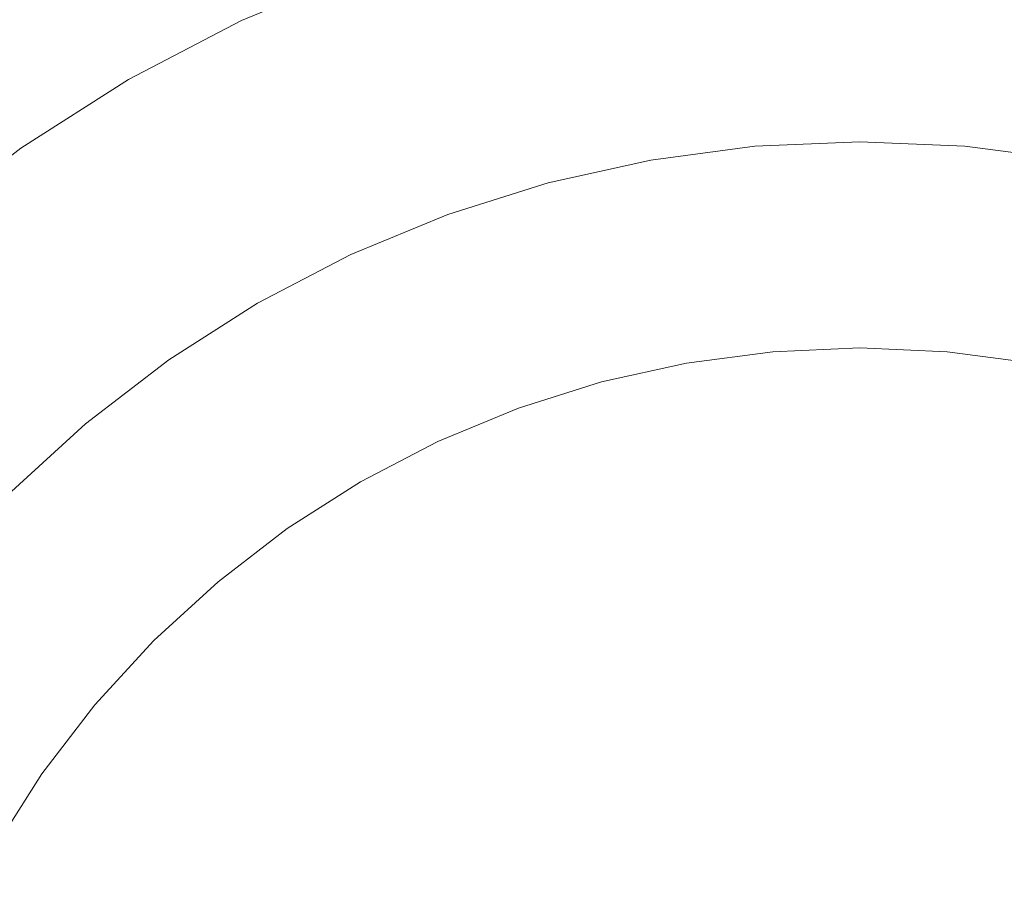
# Model space of a CAD drawing. Header units: millimetres. Extents: x -148 to 148, y -92 to 92.
# Tile 43 of 49: x 82 to 91, y 68 to 77. Entities that reach past the tile are written whole.
import ezdxf

# ---------------------------------------------------------------- set-up
doc = ezdxf.new("R2010")
doc.units = ezdxf.units.MM
doc.header["$LTSCALE"] = 25.4
doc.layers.add('Lighting-Moving Light', color=7, linetype='Continuous', lineweight=5, true_color=0x000000)

# ---------------------------------------------------------------- blocks, each defined once
blk = doc.blocks.new('Group-1')
at = {"layer": 'Lighting-Moving Light', "color": 7, "linetype": 'Continuous', "lineweight": 5, "transparency": 33554687}
for points in [[(-1905.5888, -1205.8457, -16.5), (-2119.6582, -1205.8457, -16.5), (-2119.6582, -1379.9151, -16.5), (-1905.5888, -1379.9151, -16.5)], [(-2116.1232, -1209.3804, -108.4657), (-1909.1238, -1209.3804, -108.4657), (-1909.1238, -1376.3804, -108.4657), (-2116.1232, -1376.3804, -108.4657)]]:
    blk.add_3dface(points, dxfattribs=at)
for points, invisible_edges in [([(-1922.6235, -1214.8804, -16.4653), (-1923.8437, -1214.9336, -16.4653), (-1923.6283, -1217.3957, -1.6365), (-1922.6235, -1217.3518, -1.6365)], 10), ([(-1923.8437, -1214.9336, -16.4653), (-1922.6235, -1214.8804, -16.4653), (-1921.4033, -1214.9336, -16.4653), (-1922.6235, -1228.8804, -16.4653)], 12), ([(-1921.4033, -1214.9336, -16.4653), (-1922.6235, -1214.8804, -16.4653), (-1922.6235, -1217.3518, -1.6365), (-1921.6187, -1217.3957, -1.6365)], 10), ([(-1926.247, -1215.3574, -16.4653), (-1925.0546, -1215.0931, -16.4653), (-1923.8437, -1214.9336, -16.4653), (-1922.6235, -1228.8804, -16.4653)], 12), ([(-1923.8437, -1214.9336, -16.4653), (-1925.0546, -1215.0931, -16.4653), (-1924.6254, -1217.527, -1.6365), (-1923.6283, -1217.3957, -1.6365)], 10), ([(-1921.4033, -1214.9336, -16.4653), (-1920.1924, -1215.0931, -16.4653), (-1919, -1215.3574, -16.4653), (-1922.6235, -1228.8804, -16.4653)], 12), ([(-1920.1924, -1215.0931, -16.4653), (-1921.4033, -1214.9336, -16.4653), (-1921.6187, -1217.3957, -1.6365), (-1920.6216, -1217.527, -1.6365)], 10), ([(-1925.0546, -1215.0931, -16.4653), (-1926.247, -1215.3574, -16.4653), (-1925.6073, -1217.7447, -1.6365), (-1924.6254, -1217.527, -1.6365)], 10), ([(-1928.5401, -1216.1921, -16.4653), (-1927.4118, -1215.7247, -16.4653), (-1926.247, -1215.3574, -16.4653), (-1922.6235, -1228.8804, -16.4653)], 12), ([(-1926.247, -1215.3574, -16.4653), (-1927.4118, -1215.7247, -16.4653), (-1926.5665, -1218.0471, -1.6365), (-1925.6073, -1217.7447, -1.6365)], 10), ([(-1919, -1215.3574, -16.4653), (-1917.8352, -1215.7247, -16.4653), (-1916.7068, -1216.1921, -16.4653), (-1922.6235, -1228.8804, -16.4653)], 12), ([(-1927.4118, -1215.7247, -16.4653), (-1928.5401, -1216.1921, -16.4653), (-1927.4957, -1218.432, -1.6365), (-1926.5665, -1218.0471, -1.6365)], 10), ([(-1930.6536, -1217.4122, -16.4653), (-1929.6235, -1216.756, -16.4653), (-1928.5401, -1216.1921, -16.4653), (-1922.6235, -1228.8804, -16.4653)], 12), ([(-1928.5401, -1216.1921, -16.4653), (-1929.6235, -1216.756, -16.4653), (-1928.3878, -1218.8964, -1.6365), (-1927.4957, -1218.432, -1.6365)], 10), ([(-1916.7068, -1216.1921, -16.4653), (-1915.6235, -1216.756, -16.4653), (-1914.5934, -1217.4122, -16.4653), (-1922.6235, -1228.8804, -16.4653)], 12), ([(-1929.6235, -1216.756, -16.4653), (-1930.6536, -1217.4122, -16.4653), (-1929.236, -1219.4367, -1.6365), (-1928.3878, -1218.8964, -1.6365)], 10), ([(-1932.523, -1218.9809, -16.4653), (-1931.6225, -1218.1557, -16.4653), (-1930.6536, -1217.4122, -16.4653), (-1922.6235, -1228.8804, -16.4653)], 12), ([(-1930.6536, -1217.4122, -16.4653), (-1931.6225, -1218.1557, -16.4653), (-1930.0339, -1220.049, -1.6365), (-1929.236, -1219.4367, -1.6365)], 10), ([(-1924.6195, -1217.5604, -1.4747), (-1923.6253, -1217.4295, -1.4747), (-1923.6283, -1217.3957, -1.6365), (-1924.6254, -1217.527, -1.6365)], 11), ([(-1924.6113, -1217.6068, -1.3163), (-1923.6212, -1217.4764, -1.3163), (-1923.6253, -1217.4295, -1.4747), (-1924.6195, -1217.5604, -1.4747)], 15), ([(-1923.6253, -1217.4295, -1.4747), (-1922.6235, -1217.3857, -1.4747), (-1922.6235, -1217.3518, -1.6365), (-1923.6283, -1217.3957, -1.6365)], 11), ([(-1923.6212, -1217.4764, -1.3163), (-1922.6235, -1217.4329, -1.3163), (-1922.6235, -1217.3857, -1.4747), (-1923.6253, -1217.4295, -1.4747)], 15), ([(-1923.616, -1217.5363, -1.1622), (-1922.6235, -1217.4929, -1.1622), (-1922.6235, -1217.4329, -1.3163), (-1923.6212, -1217.4764, -1.3163)], 15), ([(-1922.6235, -1217.3857, -1.4747), (-1921.6217, -1217.4295, -1.4747), (-1921.6187, -1217.3957, -1.6365), (-1922.6235, -1217.3518, -1.6365)], 11), ([(-1922.6235, -1217.4329, -1.3163), (-1921.6258, -1217.4764, -1.3163), (-1921.6217, -1217.4295, -1.4747), (-1922.6235, -1217.3857, -1.4747)], 15), ([(-1914.5934, -1217.4122, -16.4653), (-1913.6245, -1218.1557, -16.4653), (-1912.724, -1218.9809, -16.4653), (-1922.6235, -1228.8804, -16.4653)], 12), ([(-1922.6235, -1217.4929, -1.1622), (-1921.631, -1217.5363, -1.1622), (-1921.6258, -1217.4764, -1.3163), (-1922.6235, -1217.4329, -1.3163)], 15), ([(-1921.6258, -1217.4764, -1.3163), (-1920.6357, -1217.6068, -1.3163), (-1920.6275, -1217.5604, -1.4747), (-1921.6217, -1217.4295, -1.4747)], 15), ([(-1921.6217, -1217.4295, -1.4747), (-1920.6275, -1217.5604, -1.4747), (-1920.6216, -1217.527, -1.6365), (-1921.6187, -1217.3957, -1.6365)], 11), ([(-1925.5985, -1217.7774, -1.4747), (-1924.6195, -1217.5604, -1.4747), (-1924.6254, -1217.527, -1.6365), (-1925.6073, -1217.7447, -1.6365)], 11), ([(-1924.6009, -1217.6659, -1.1622), (-1923.616, -1217.5363, -1.1622), (-1923.6212, -1217.4764, -1.3163), (-1924.6113, -1217.6068, -1.3163)], 15), ([(-1923.6096, -1217.6086, -1.0137), (-1922.6235, -1217.5655, -1.0137), (-1922.6235, -1217.4929, -1.1622), (-1923.616, -1217.5363, -1.1622)], 15), ([(-1922.6235, -1217.5655, -1.0137), (-1921.6373, -1217.6086, -1.0137), (-1921.631, -1217.5363, -1.1622), (-1922.6235, -1217.4929, -1.1622)], 15), ([(-1921.631, -1217.5363, -1.1622), (-1920.6461, -1217.6659, -1.1622), (-1920.6357, -1217.6068, -1.3163), (-1921.6258, -1217.4764, -1.3163)], 15), ([(-1925.5863, -1217.8229, -1.3163), (-1924.6113, -1217.6068, -1.3163), (-1924.6195, -1217.5604, -1.4747), (-1925.5985, -1217.7774, -1.4747)], 15), ([(-1925.5708, -1217.881, -1.1622), (-1924.6009, -1217.6659, -1.1622), (-1924.6113, -1217.6068, -1.3163), (-1925.5863, -1217.8229, -1.3163)], 15), ([(-1924.5883, -1217.7374, -1.0137), (-1923.6096, -1217.6086, -1.0137), (-1923.616, -1217.5363, -1.1622), (-1924.6009, -1217.6659, -1.1622)], 15), ([(-1924.5736, -1217.8207, -0.8717), (-1923.6023, -1217.6929, -0.8717), (-1923.6096, -1217.6086, -1.0137), (-1924.5883, -1217.7374, -1.0137)], 15), ([(-1923.6023, -1217.6929, -0.8717), (-1922.6235, -1217.6501, -0.8717), (-1922.6235, -1217.5655, -1.0137), (-1923.6096, -1217.6086, -1.0137)], 15), ([(-1922.6235, -1217.6501, -0.8717), (-1921.6447, -1217.6929, -0.8717), (-1921.6373, -1217.6086, -1.0137), (-1922.6235, -1217.5655, -1.0137)], 15), ([(-1921.6447, -1217.6929, -0.8717), (-1920.6734, -1217.8207, -0.8717), (-1920.6587, -1217.7374, -1.0137), (-1921.6373, -1217.6086, -1.0137)], 15), ([(-1921.6373, -1217.6086, -1.0137), (-1920.6587, -1217.7374, -1.0137), (-1920.6461, -1217.6659, -1.1622), (-1921.631, -1217.5363, -1.1622)], 15), ([(-1925.552, -1217.9511, -1.0137), (-1924.5883, -1217.7374, -1.0137), (-1924.6009, -1217.6659, -1.1622), (-1925.5708, -1217.881, -1.1622)], 15), ([(-1924.5569, -1217.9153, -0.7371), (-1923.5939, -1217.7885, -0.7371), (-1923.6023, -1217.6929, -0.8717), (-1924.5736, -1217.8207, -0.8717)], 15), ([(-1923.5939, -1217.7885, -0.7371), (-1922.6235, -1217.7462, -0.7371), (-1922.6235, -1217.6501, -0.8717), (-1923.6023, -1217.6929, -0.8717)], 15), ([(-1922.6235, -1217.7462, -0.7371), (-1921.6531, -1217.7885, -0.7371), (-1921.6447, -1217.6929, -0.8717), (-1922.6235, -1217.6501, -0.8717)], 15), ([(-1921.6531, -1217.7885, -0.7371), (-1920.6901, -1217.9153, -0.7371), (-1920.6734, -1217.8207, -0.8717), (-1921.6447, -1217.6929, -0.8717)], 15), ([(-1926.5549, -1218.0789, -1.4747), (-1925.5985, -1217.7774, -1.4747), (-1925.6073, -1217.7447, -1.6365), (-1926.5665, -1218.0471, -1.6365)], 11), ([(-1926.5388, -1218.1232, -1.3163), (-1925.5863, -1217.8229, -1.3163), (-1925.5985, -1217.7774, -1.4747), (-1926.5549, -1218.0789, -1.4747)], 15), ([(-1925.5301, -1218.0328, -0.8717), (-1924.5736, -1217.8207, -0.8717), (-1924.5883, -1217.7374, -1.0137), (-1925.552, -1217.9511, -1.0137)], 15), ([(-1924.5384, -1218.0205, -0.6109), (-1923.5846, -1217.895, -0.6109), (-1923.5939, -1217.7885, -0.7371), (-1924.5569, -1217.9153, -0.7371)], 15), ([(-1923.5846, -1217.895, -0.6109), (-1922.6235, -1217.853, -0.6109), (-1922.6235, -1217.7462, -0.7371), (-1923.5939, -1217.7885, -0.7371)], 15), ([(-1922.6235, -1217.853, -0.6109), (-1921.6624, -1217.895, -0.6109), (-1921.6531, -1217.7885, -0.7371), (-1922.6235, -1217.7462, -0.7371)], 15), ([(-1921.6624, -1217.895, -0.6109), (-1920.7086, -1218.0205, -0.6109), (-1920.6901, -1217.9153, -0.7371), (-1921.6531, -1217.7885, -0.7371)], 15), ([(-1926.5182, -1218.1797, -1.1622), (-1925.5708, -1217.881, -1.1622), (-1925.5863, -1217.8229, -1.3163), (-1926.5388, -1218.1232, -1.3163)], 15), ([(-1926.4934, -1218.2479, -1.0137), (-1925.552, -1217.9511, -1.0137), (-1925.5708, -1217.881, -1.1622), (-1926.5182, -1218.1797, -1.1622)], 15), ([(-1925.5052, -1218.1256, -0.7371), (-1924.5569, -1217.9153, -0.7371), (-1924.5736, -1217.8207, -0.8717), (-1925.5301, -1218.0328, -0.8717)], 15), ([(-1924.5181, -1218.1357, -0.494), (-1923.5744, -1218.0114, -0.494), (-1923.5846, -1217.895, -0.6109), (-1924.5384, -1218.0205, -0.6109)], 15), ([(-1923.5744, -1218.0114, -0.494), (-1922.6235, -1217.9699, -0.494), (-1922.6235, -1217.853, -0.6109), (-1923.5846, -1217.895, -0.6109)], 15), ([(-1922.6235, -1217.9699, -0.494), (-1921.6726, -1218.0114, -0.494), (-1921.6624, -1217.895, -0.6109), (-1922.6235, -1217.853, -0.6109)], 15), ([(-1921.6726, -1218.0114, -0.494), (-1920.7289, -1218.1357, -0.494), (-1920.7086, -1218.0205, -0.6109), (-1921.6624, -1217.895, -0.6109)], 15), ([(-1926.4645, -1218.3274, -0.8717), (-1925.5301, -1218.0328, -0.8717), (-1925.552, -1217.9511, -1.0137), (-1926.4934, -1218.2479, -1.0137)], 15), ([(-1925.4776, -1218.2288, -0.6109), (-1924.5384, -1218.0205, -0.6109), (-1924.5569, -1217.9153, -0.7371), (-1925.5052, -1218.1256, -0.7371)], 15), ([(-1923.5634, -1218.1371, -0.3872), (-1922.6235, -1218.096, -0.3872), (-1922.6235, -1217.9699, -0.494), (-1923.5744, -1218.0114, -0.494)], 15), ([(-1922.6235, -1218.096, -0.3872), (-1921.6836, -1218.1371, -0.3872), (-1921.6726, -1218.0114, -0.494), (-1922.6235, -1217.9699, -0.494)], 15), ([(-1927.4813, -1218.4627, -1.4747), (-1926.5549, -1218.0789, -1.4747), (-1926.5665, -1218.0471, -1.6365), (-1927.4957, -1218.432, -1.6365)], 11), ([(-1927.4614, -1218.5054, -1.3163), (-1926.5388, -1218.1232, -1.3163), (-1926.5549, -1218.0789, -1.4747), (-1927.4813, -1218.4627, -1.4747)], 15), ([(-1926.4316, -1218.4176, -0.7371), (-1925.5052, -1218.1256, -0.7371), (-1925.5301, -1218.0328, -0.8717), (-1926.4645, -1218.3274, -0.8717)], 15), ([(-1925.4473, -1218.3417, -0.494), (-1924.5181, -1218.1357, -0.494), (-1924.5384, -1218.0205, -0.6109), (-1925.4776, -1218.2288, -0.6109)], 15), ([(-1924.4962, -1218.2599, -0.3872), (-1923.5634, -1218.1371, -0.3872), (-1923.5744, -1218.0114, -0.494), (-1924.5181, -1218.1357, -0.494)], 15), ([(-1923.5517, -1218.2711, -0.2911), (-1922.6235, -1218.2306, -0.2911), (-1922.6235, -1218.096, -0.3872), (-1923.5634, -1218.1371, -0.3872)], 15), ([(-1922.6235, -1218.2306, -0.2911), (-1921.6953, -1218.2711, -0.2911), (-1921.6836, -1218.1371, -0.3872), (-1922.6235, -1218.096, -0.3872)], 15), ([(-1921.6836, -1218.1371, -0.3872), (-1920.7508, -1218.2599, -0.3872), (-1920.7289, -1218.1357, -0.494), (-1921.6726, -1218.0114, -0.494)], 15), ([(-1931.6225, -1218.1557, -16.4653), (-1932.523, -1218.9809, -16.4653), (-1930.7754, -1220.7285, -1.6365), (-1930.0339, -1220.049, -1.6365)], 10), ([(-1927.436, -1218.5598, -1.1622), (-1926.5182, -1218.1797, -1.1622), (-1926.5388, -1218.1232, -1.3163), (-1927.4614, -1218.5054, -1.3163)], 15), ([(-1927.4053, -1218.6256, -1.0137), (-1926.4934, -1218.2479, -1.0137), (-1926.5182, -1218.1797, -1.1622), (-1927.436, -1218.5598, -1.1622)], 15), ([(-1926.3951, -1218.518, -0.6109), (-1925.4776, -1218.2288, -0.6109), (-1925.5052, -1218.1256, -0.7371), (-1926.4316, -1218.4176, -0.7371)], 15), ([(-1925.4147, -1218.4635, -0.3872), (-1924.4962, -1218.2599, -0.3872), (-1924.5181, -1218.1357, -0.494), (-1925.4473, -1218.3417, -0.494)], 15), ([(-1924.4728, -1218.3924, -0.2911), (-1923.5517, -1218.2711, -0.2911), (-1923.5634, -1218.1371, -0.3872), (-1924.4962, -1218.2599, -0.3872)], 15), ([(-1921.6953, -1218.2711, -0.2911), (-1920.7742, -1218.3924, -0.2911), (-1920.7508, -1218.2599, -0.3872), (-1921.6836, -1218.1371, -0.3872)], 15), ([(-1927.3696, -1218.7023, -0.8717), (-1926.4645, -1218.3274, -0.8717), (-1926.4934, -1218.2479, -1.0137), (-1927.4053, -1218.6256, -1.0137)], 15), ([(-1926.3551, -1218.6279, -0.494), (-1925.4473, -1218.3417, -0.494), (-1925.4776, -1218.2288, -0.6109), (-1926.3951, -1218.518, -0.6109)], 15), ([(-1925.3799, -1218.5935, -0.2911), (-1924.4728, -1218.3924, -0.2911), (-1924.4962, -1218.2599, -0.3872), (-1925.4147, -1218.4635, -0.3872)], 15), ([(-1924.4481, -1218.5322, -0.2064), (-1923.5393, -1218.4126, -0.2064), (-1923.5517, -1218.2711, -0.2911), (-1924.4728, -1218.3924, -0.2911)], 15), ([(-1923.5393, -1218.4126, -0.2064), (-1922.6235, -1218.3726, -0.2064), (-1922.6235, -1218.2306, -0.2911), (-1923.5517, -1218.2711, -0.2911)], 15), ([(-1922.6235, -1218.3726, -0.2064), (-1921.7077, -1218.4126, -0.2064), (-1921.6953, -1218.2711, -0.2911), (-1922.6235, -1218.2306, -0.2911)], 15), ([(-1921.7077, -1218.4126, -0.2064), (-1920.7988, -1218.5322, -0.2064), (-1920.7742, -1218.3924, -0.2911), (-1921.6953, -1218.2711, -0.2911)], 15), ([(-1927.329, -1218.7894, -0.7371), (-1926.4316, -1218.4176, -0.7371), (-1926.4645, -1218.3274, -0.8717), (-1927.3696, -1218.7023, -0.8717)], 15), ([(-1926.3119, -1218.7464, -0.3872), (-1925.4147, -1218.4635, -0.3872), (-1925.4473, -1218.3417, -0.494), (-1926.3551, -1218.6279, -0.494)], 15), ([(-1923.5264, -1218.5605, -0.1338), (-1922.6235, -1218.5211, -0.1338), (-1922.6235, -1218.3726, -0.2064), (-1923.5393, -1218.4126, -0.2064)], 15), ([(-1922.6235, -1218.5211, -0.1338), (-1921.7206, -1218.5605, -0.1338), (-1921.7077, -1218.4126, -0.2064), (-1922.6235, -1218.3726, -0.2064)], 15), ([(-1928.3708, -1218.9257, -1.4747), (-1927.4813, -1218.4627, -1.4747), (-1927.4957, -1218.432, -1.6365), (-1928.3878, -1218.8964, -1.6365)], 11), ([(-1928.3472, -1218.9665, -1.3163), (-1927.4614, -1218.5054, -1.3163), (-1927.4813, -1218.4627, -1.4747), (-1928.3708, -1218.9257, -1.4747)], 15), ([(-1927.2838, -1218.8862, -0.6109), (-1926.3951, -1218.518, -0.6109), (-1926.4316, -1218.4176, -0.7371), (-1927.329, -1218.7894, -0.7371)], 15), ([(-1926.2659, -1218.8728, -0.2911), (-1925.3799, -1218.5935, -0.2911), (-1925.4147, -1218.4635, -0.3872), (-1926.3119, -1218.7464, -0.3872)], 15), ([(-1925.3431, -1218.7306, -0.2064), (-1924.4481, -1218.5322, -0.2064), (-1924.4728, -1218.3924, -0.2911), (-1925.3799, -1218.5935, -0.2911)], 15), ([(-1924.4224, -1218.6785, -0.1338), (-1923.5264, -1218.5605, -0.1338), (-1923.5393, -1218.4126, -0.2064), (-1924.4481, -1218.5322, -0.2064)], 15), ([(-1921.7206, -1218.5605, -0.1338), (-1920.8246, -1218.6785, -0.1338), (-1920.7988, -1218.5322, -0.2064), (-1921.7077, -1218.4126, -0.2064)], 15), ([(-1928.3172, -1219.0186, -1.1622), (-1927.436, -1218.5598, -1.1622), (-1927.4614, -1218.5054, -1.3163), (-1928.3472, -1218.9665, -1.3163)], 15), ([(-1928.2809, -1219.0814, -1.0137), (-1927.4053, -1218.6256, -1.0137), (-1927.436, -1218.5598, -1.1622), (-1928.3172, -1219.0186, -1.1622)], 15), ([(-1927.2344, -1218.9921, -0.494), (-1926.3551, -1218.6279, -0.494), (-1926.3951, -1218.518, -0.6109), (-1927.2838, -1218.8862, -0.6109)], 15), ([(-1925.3047, -1218.8741, -0.1338), (-1924.4224, -1218.6785, -0.1338), (-1924.4481, -1218.5322, -0.2064), (-1925.3431, -1218.7306, -0.2064)], 15), ([(-1924.3956, -1218.8302, -0.0737), (-1923.5129, -1218.714, -0.0737), (-1923.5264, -1218.5605, -0.1338), (-1924.4224, -1218.6785, -0.1338)], 15), ([(-1923.5129, -1218.714, -0.0737), (-1922.6235, -1218.6751, -0.0737), (-1922.6235, -1218.5211, -0.1338), (-1923.5264, -1218.5605, -0.1338)], 15), ([(-1922.6235, -1218.6751, -0.0737), (-1921.734, -1218.714, -0.0737), (-1921.7206, -1218.5605, -0.1338), (-1922.6235, -1218.5211, -0.1338)], 15), ([(-1921.734, -1218.714, -0.0737), (-1920.8514, -1218.8302, -0.0737), (-1920.8246, -1218.6785, -0.1338), (-1921.7206, -1218.5605, -0.1338)], 15), ([(-1928.2386, -1219.1547, -0.8717), (-1927.3696, -1218.7023, -0.8717), (-1927.4053, -1218.6256, -1.0137), (-1928.2809, -1219.0814, -1.0137)], 15), ([(-1927.1811, -1219.1064, -0.3872), (-1926.3119, -1218.7464, -0.3872), (-1926.3551, -1218.6279, -0.494), (-1927.2344, -1218.9921, -0.494)], 15), ([(-1926.2174, -1219.0063, -0.2064), (-1925.3431, -1218.7306, -0.2064), (-1925.3799, -1218.5935, -0.2911), (-1926.2659, -1218.8728, -0.2911)], 15), ([(-1928.1906, -1219.2379, -0.7371), (-1927.329, -1218.7894, -0.7371), (-1927.3696, -1218.7023, -0.8717), (-1928.2386, -1219.1547, -0.8717)], 15), ([(-1927.1243, -1219.2284, -0.2911), (-1926.2659, -1218.8728, -0.2911), (-1926.3119, -1218.7464, -0.3872), (-1927.1811, -1219.1064, -0.3872)], 15), ([(-1926.1666, -1219.1459, -0.1338), (-1925.3047, -1218.8741, -0.1338), (-1925.3431, -1218.7306, -0.2064), (-1926.2174, -1219.0063, -0.2064)], 15), ([(-1925.2648, -1219.0229, -0.0737), (-1924.3956, -1218.8302, -0.0737), (-1924.4224, -1218.6785, -0.1338), (-1925.3047, -1218.8741, -0.1338)], 15), ([(-1924.3681, -1218.9862, -0.0265), (-1923.4991, -1218.8718, -0.0265), (-1923.5129, -1218.714, -0.0737), (-1924.3956, -1218.8302, -0.0737)], 15), ([(-1923.4991, -1218.8718, -0.0265), (-1922.6235, -1218.8336, -0.0265), (-1922.6235, -1218.6751, -0.0737), (-1923.5129, -1218.714, -0.0737)], 15), ([(-1922.6235, -1218.8336, -0.0265), (-1921.7479, -1218.8718, -0.0265), (-1921.734, -1218.714, -0.0737), (-1922.6235, -1218.6751, -0.0737)], 15), ([(-1921.7479, -1218.8718, -0.0265), (-1920.8789, -1218.9862, -0.0265), (-1920.8514, -1218.8302, -0.0737), (-1921.734, -1218.714, -0.0737)], 15), ([(-1928.1372, -1219.3304, -0.6109), (-1927.2838, -1218.8862, -0.6109), (-1927.329, -1218.7894, -0.7371), (-1928.1906, -1219.2379, -0.7371)], 15), ([(-1925.2238, -1219.1759, -0.0265), (-1924.3681, -1218.9862, -0.0265), (-1924.3956, -1218.8302, -0.0737), (-1925.2648, -1219.0229, -0.0737)], 15), ([(-1923.485, -1219.033, 0.0074), (-1922.6235, -1218.9954, 0.0074), (-1922.6235, -1218.8336, -0.0265), (-1923.4991, -1218.8718, -0.0265)], 15), ([(-1922.6235, -1218.9954, 0.0074), (-1921.762, -1219.033, 0.0074), (-1921.7479, -1218.8718, -0.0265), (-1922.6235, -1218.8336, -0.0265)], 15), ([(-1929.2165, -1219.4645, -1.4747), (-1928.3708, -1218.9257, -1.4747), (-1928.3878, -1218.8964, -1.6365), (-1929.236, -1219.4367, -1.6365)], 11), ([(-1929.1895, -1219.5031, -1.3163), (-1928.3472, -1218.9665, -1.3163), (-1928.3708, -1218.9257, -1.4747), (-1929.2165, -1219.4645, -1.4747)], 15), ([(-1928.0787, -1219.4316, -0.494), (-1927.2344, -1218.9921, -0.494), (-1927.2838, -1218.8862, -0.6109), (-1928.1372, -1219.3304, -0.6109)], 15), ([(-1927.0643, -1219.3571, -0.2064), (-1926.2174, -1219.0063, -0.2064), (-1926.2659, -1218.8728, -0.2911), (-1927.1243, -1219.2284, -0.2911)], 15), ([(-1926.1139, -1219.2906, -0.0737), (-1925.2648, -1219.0229, -0.0737), (-1925.3047, -1218.8741, -0.1338), (-1926.1666, -1219.1459, -0.1338)], 15), ([(-1924.34, -1219.1456, 0.0074), (-1923.485, -1219.033, 0.0074), (-1923.4991, -1218.8718, -0.0265), (-1924.3681, -1218.9862, -0.0265)], 15), ([(-1921.762, -1219.033, 0.0074), (-1920.907, -1219.1456, 0.0074), (-1920.8789, -1218.9862, -0.0265), (-1921.7479, -1218.8718, -0.0265)], 15), ([(-1934.0916, -1220.8503, -16.4653), (-1933.3481, -1219.8813, -16.4653), (-1932.523, -1218.9809, -16.4653), (-1922.6235, -1228.8804, -16.4653)], 12), ([(-1929.155, -1219.5523, -1.1622), (-1928.3172, -1219.0186, -1.1622), (-1928.3472, -1218.9665, -1.3163), (-1929.1895, -1219.5031, -1.3163)], 15), ([(-1929.1134, -1219.6118, -1.0137), (-1928.2809, -1219.0814, -1.0137), (-1928.3172, -1219.0186, -1.1622), (-1929.155, -1219.5523, -1.1622)], 15), ([(-1928.0156, -1219.5409, -0.3872), (-1927.1811, -1219.1064, -0.3872), (-1927.2344, -1218.9921, -0.494), (-1928.0787, -1219.4316, -0.494)], 15), ([(-1927.0015, -1219.4917, -0.1338), (-1926.1666, -1219.1459, -0.1338), (-1926.2174, -1219.0063, -0.2064), (-1927.0643, -1219.3571, -0.2064)], 15), ([(-1926.0597, -1219.4395, -0.0265), (-1925.2238, -1219.1759, -0.0265), (-1925.2648, -1219.0229, -0.0737), (-1926.1139, -1219.2906, -0.0737)], 15), ([(-1925.1819, -1219.3322, 0.0074), (-1924.34, -1219.1456, 0.0074), (-1924.3681, -1218.9862, -0.0265), (-1925.2238, -1219.1759, -0.0265)], 15), ([(-1924.3115, -1219.3071, 0.0278), (-1923.4707, -1219.1964, 0.0278), (-1923.485, -1219.033, 0.0074), (-1924.34, -1219.1456, 0.0074)], 15), ([(-1923.4707, -1219.1964, 0.0278), (-1922.6235, -1219.1594, 0.0278), (-1922.6235, -1218.9954, 0.0074), (-1923.485, -1219.033, 0.0074)], 15), ([(-1912.724, -1218.9809, -16.4653), (-1911.8989, -1219.8813, -16.4653), (-1911.1554, -1220.8503, -16.4653), (-1922.6235, -1228.8804, -16.4653)], 12), ([(-1922.6235, -1219.1594, 0.0278), (-1921.7763, -1219.1964, 0.0278), (-1921.762, -1219.033, 0.0074), (-1922.6235, -1218.9954, 0.0074)], 15), ([(-1921.7763, -1219.1964, 0.0278), (-1920.9355, -1219.3071, 0.0278), (-1920.907, -1219.1456, 0.0074), (-1921.762, -1219.033, 0.0074)], 15), ([(-1929.0649, -1219.6811, -0.8717), (-1928.2386, -1219.1547, -0.8717), (-1928.2809, -1219.0814, -1.0137), (-1929.1134, -1219.6118, -1.0137)], 15), ([(-1927.9484, -1219.6574, -0.2911), (-1927.1243, -1219.2284, -0.2911), (-1927.1811, -1219.1064, -0.3872), (-1928.0156, -1219.5409, -0.3872)], 15), ([(-1929.0098, -1219.7598, -0.7371), (-1928.1906, -1219.2379, -0.7371), (-1928.2386, -1219.1547, -0.8717), (-1929.0649, -1219.6811, -0.8717)], 15), ([(-1927.8774, -1219.7804, -0.2064), (-1927.0643, -1219.3571, -0.2064), (-1927.1243, -1219.2284, -0.2911), (-1927.9484, -1219.6574, -0.2911)], 15), ([(-1926.9364, -1219.6313, -0.0737), (-1926.1139, -1219.2906, -0.0737), (-1926.1666, -1219.1459, -0.1338), (-1927.0015, -1219.4917, -0.1338)], 15), ([(-1926.0044, -1219.5915, 0.0074), (-1925.1819, -1219.3322, 0.0074), (-1925.2238, -1219.1759, -0.0265), (-1926.0597, -1219.4395, -0.0265)], 15), ([(-1925.1395, -1219.4907, 0.0278), (-1924.3115, -1219.3071, 0.0278), (-1924.34, -1219.1456, 0.0074), (-1925.1819, -1219.3322, 0.0074)], 15), ([(-1924.2828, -1219.4698, 0.0347), (-1923.4563, -1219.361, 0.0347), (-1923.4707, -1219.1964, 0.0278), (-1924.3115, -1219.3071, 0.0278)], 14), ([(-1923.4563, -1219.361, 0.0347), (-1922.6235, -1219.3246, 0.0347), (-1922.6235, -1219.1594, 0.0278), (-1923.4707, -1219.1964, 0.0278)], 14), ([(-1922.6235, -1219.3246, 0.0347), (-1921.7907, -1219.361, 0.0347), (-1921.7763, -1219.1964, 0.0278), (-1922.6235, -1219.1594, 0.0278)], 14), ([(-1921.7907, -1219.361, 0.0347), (-1920.9642, -1219.4698, 0.0347), (-1920.9355, -1219.3071, 0.0278), (-1921.7763, -1219.1964, 0.0278)], 14), ([(-1928.9485, -1219.8473, -0.6109), (-1928.1372, -1219.3304, -0.6109), (-1928.1906, -1219.2379, -0.7371), (-1929.0098, -1219.7598, -0.7371)], 15), ([(-1926.8694, -1219.7749, -0.0265), (-1926.0597, -1219.4395, -0.0265), (-1926.1139, -1219.2906, -0.0737), (-1926.9364, -1219.6313, -0.0737)], 15), ([(-1925.0967, -1219.6502, 0.0347), (-1924.2828, -1219.4698, 0.0347), (-1924.3115, -1219.3071, 0.0278), (-1925.1395, -1219.4907, 0.0278)], 14), ([(-1928.8815, -1219.943, -0.494), (-1928.0787, -1219.4316, -0.494), (-1928.1372, -1219.3304, -0.6109), (-1928.9485, -1219.8473, -0.6109)], 15), ([(-1927.8031, -1219.909, -0.1338), (-1927.0015, -1219.4917, -0.1338), (-1927.0643, -1219.3571, -0.2064), (-1927.8774, -1219.7804, -0.2064)], 15), ([(-1925.9482, -1219.7457, 0.0278), (-1925.1395, -1219.4907, 0.0278), (-1925.1819, -1219.3322, 0.0074), (-1926.0044, -1219.5915, 0.0074)], 15), ([(-1923.4563, -1219.361, 0.0347), (-1924.2828, -1219.4698, 0.0347), (-1925.0967, -1219.6502, 0.0347), (-1922.6235, -1228.8804, 0.0347)], 12), ([(-1921.7907, -1219.361, 0.0347), (-1922.6235, -1219.3246, 0.0347), (-1923.4563, -1219.361, 0.0347), (-1922.6235, -1228.8804, 0.0347)], 12), ([(-1920.1503, -1219.6502, 0.0347), (-1920.9642, -1219.4698, 0.0347), (-1921.7907, -1219.361, 0.0347), (-1922.6235, -1228.8804, 0.0347)], 12), ([(-1930.0121, -1220.075, -1.4747), (-1929.2165, -1219.4645, -1.4747), (-1929.236, -1219.4367, -1.6365), (-1930.0339, -1220.049, -1.6365)], 11), ([(-1929.9818, -1220.1111, -1.3163), (-1929.1895, -1219.5031, -1.3163), (-1929.2165, -1219.4645, -1.4747), (-1930.0121, -1220.075, -1.4747)], 15), ([(-1929.9432, -1220.1571, -1.1622), (-1929.155, -1219.5523, -1.1622), (-1929.1895, -1219.5031, -1.3163), (-1929.9818, -1220.1111, -1.3163)], 15), ([(-1928.8091, -1220.0464, -0.3872), (-1928.0156, -1219.5409, -0.3872), (-1928.0787, -1219.4316, -0.494), (-1928.8815, -1219.943, -0.494)], 15), ([(-1927.7261, -1220.0424, -0.0737), (-1926.9364, -1219.6313, -0.0737), (-1927.0015, -1219.4917, -0.1338), (-1927.8031, -1219.909, -0.1338)], 15), ([(-1926.8011, -1219.9215, 0.0074), (-1926.0044, -1219.5915, 0.0074), (-1926.0597, -1219.4395, -0.0265), (-1926.8694, -1219.7749, -0.0265)], 15), ([(-1925.8917, -1219.9009, 0.0347), (-1925.0967, -1219.6502, 0.0347), (-1925.1395, -1219.4907, 0.0278), (-1925.9482, -1219.7457, 0.0278)], 14), ([(-1929.8965, -1220.2127, -1.0137), (-1929.1134, -1219.6118, -1.0137), (-1929.155, -1219.5523, -1.1622), (-1929.9432, -1220.1571, -1.1622)], 15), ([(-1928.732, -1220.1566, -0.2911), (-1927.9484, -1219.6574, -0.2911), (-1928.0156, -1219.5409, -0.3872), (-1928.8091, -1220.0464, -0.3872)], 15), ([(-1926.7317, -1220.0702, 0.0278), (-1925.9482, -1219.7457, 0.0278), (-1926.0044, -1219.5915, 0.0074), (-1926.8011, -1219.9215, 0.0074)], 15), ([(-1929.8421, -1220.2775, -0.8717), (-1929.0649, -1219.6811, -0.8717), (-1929.1134, -1219.6118, -1.0137), (-1929.8965, -1220.2127, -1.0137)], 15), ([(-1929.7804, -1220.3511, -0.7371), (-1929.0098, -1219.7598, -0.7371), (-1929.0649, -1219.6811, -0.8717), (-1929.8421, -1220.2775, -0.8717)], 15), ([(-1928.6505, -1220.2729, -0.2064), (-1927.8774, -1219.7804, -0.2064), (-1927.9484, -1219.6574, -0.2911), (-1928.732, -1220.1566, -0.2911)], 15), ([(-1927.6469, -1220.1796, -0.0265), (-1926.8694, -1219.7749, -0.0265), (-1926.9364, -1219.6313, -0.0737), (-1927.7261, -1220.0424, -0.0737)], 15), ([(-1925.0967, -1219.6502, 0.0347), (-1925.8917, -1219.9009, 0.0347), (-1926.6619, -1220.2199, 0.0347), (-1922.6235, -1228.8804, 0.0347)], 12), ([(-1918.5851, -1220.2199, 0.0347), (-1919.3552, -1219.9009, 0.0347), (-1920.1503, -1219.6502, 0.0347), (-1922.6235, -1228.8804, 0.0347)], 12), ([(-1929.7117, -1220.4329, -0.6109), (-1928.9485, -1219.8473, -0.6109), (-1929.0098, -1219.7598, -0.7371), (-1929.7804, -1220.3511, -0.7371)], 15), ([(-1928.5653, -1220.3946, -0.1338), (-1927.8031, -1219.909, -0.1338), (-1927.8774, -1219.7804, -0.2064), (-1928.6505, -1220.2729, -0.2064)], 15), ([(-1927.566, -1220.3197, 0.0074), (-1926.8011, -1219.9215, 0.0074), (-1926.8694, -1219.7749, -0.0265), (-1927.6469, -1220.1796, -0.0265)], 15), ([(-1926.6619, -1220.2199, 0.0347), (-1925.8917, -1219.9009, 0.0347), (-1925.9482, -1219.7457, 0.0278), (-1926.7317, -1220.0702, 0.0278)], 14), ([(-1929.6366, -1220.5225, -0.494), (-1928.8815, -1219.943, -0.494), (-1928.9485, -1219.8473, -0.6109), (-1929.7117, -1220.4329, -0.6109)], 15), ([(-1929.5555, -1220.6191, -0.3872), (-1928.8091, -1220.0464, -0.3872), (-1928.8815, -1219.943, -0.494), (-1929.6366, -1220.5225, -0.494)], 15), ([(-1928.477, -1220.5207, -0.0737), (-1927.7261, -1220.0424, -0.0737), (-1927.8031, -1219.909, -0.1338), (-1928.5653, -1220.3946, -0.1338)], 15), ([(-1927.484, -1220.4618, 0.0278), (-1926.7317, -1220.0702, 0.0278), (-1926.8011, -1219.9215, 0.0074), (-1927.566, -1220.3197, 0.0074)], 15), ([(-1930.7514, -1220.7524, -1.4747), (-1930.0121, -1220.075, -1.4747), (-1930.0339, -1220.049, -1.6365), (-1930.7754, -1220.7285, -1.6365)], 11), ([(-1930.7181, -1220.7858, -1.3163), (-1929.9818, -1220.1111, -1.3163), (-1930.0121, -1220.075, -1.4747), (-1930.7514, -1220.7524, -1.4747)], 15), ([(-1929.469, -1220.7222, -0.2911), (-1928.732, -1220.1566, -0.2911), (-1928.8091, -1220.0464, -0.3872), (-1929.5555, -1220.6191, -0.3872)], 15), ([(-1928.3861, -1220.6505, -0.0265), (-1927.6469, -1220.1796, -0.0265), (-1927.7261, -1220.0424, -0.0737), (-1928.477, -1220.5207, -0.0737)], 15), ([(-1927.4014, -1220.6048, 0.0347), (-1926.6619, -1220.2199, 0.0347), (-1926.7317, -1220.0702, 0.0278), (-1927.484, -1220.4618, 0.0278)], 14), ([(-1930.6756, -1220.8282, -1.1622), (-1929.9432, -1220.1571, -1.1622), (-1929.9818, -1220.1111, -1.3163), (-1930.7181, -1220.7858, -1.3163)], 15), ([(-1930.6243, -1220.8796, -1.0137), (-1929.8965, -1220.2127, -1.0137), (-1929.9432, -1220.1571, -1.1622), (-1930.6756, -1220.8282, -1.1622)], 15), ([(-1929.3777, -1220.8309, -0.2064), (-1928.6505, -1220.2729, -0.2064), (-1928.732, -1220.1566, -0.2911), (-1929.469, -1220.7222, -0.2911)], 15), ([(-1930.5645, -1220.9394, -0.8717), (-1929.8421, -1220.2775, -0.8717), (-1929.8965, -1220.2127, -1.0137), (-1930.6243, -1220.8796, -1.0137)], 15), ([(-1928.2933, -1220.7831, 0.0074), (-1927.566, -1220.3197, 0.0074), (-1927.6469, -1220.1796, -0.0265), (-1928.3861, -1220.6505, -0.0265)], 15), ([(-1926.6619, -1220.2199, 0.0347), (-1927.4014, -1220.6048, 0.0347), (-1928.1044, -1221.0528, 0.0347), (-1922.6235, -1228.8804, 0.0347)], 12), ([(-1917.1425, -1221.0528, 0.0347), (-1917.8456, -1220.6048, 0.0347), (-1918.5851, -1220.2199, 0.0347), (-1922.6235, -1228.8804, 0.0347)], 12), ([(-1930.4965, -1221.0073, -0.7371), (-1929.7804, -1220.3511, -0.7371), (-1929.8421, -1220.2775, -0.8717), (-1930.5645, -1220.9394, -0.8717)], 15), ([(-1930.421, -1221.0828, -0.6109), (-1929.7117, -1220.4329, -0.6109), (-1929.7804, -1220.3511, -0.7371), (-1930.4965, -1221.0073, -0.7371)], 15), ([(-1929.2823, -1220.9447, -0.1338), (-1928.5653, -1220.3946, -0.1338), (-1928.6505, -1220.2729, -0.2064), (-1929.3777, -1220.8309, -0.2064)], 15), ([(-1928.1992, -1220.9174, 0.0278), (-1927.484, -1220.4618, 0.0278), (-1927.566, -1220.3197, 0.0074), (-1928.2933, -1220.7831, 0.0074)], 15), ([(-1930.3384, -1221.1655, -0.494), (-1929.6366, -1220.5225, -0.494), (-1929.7117, -1220.4329, -0.6109), (-1930.421, -1221.0828, -0.6109)], 15), ([(-1929.1833, -1221.0627, -0.0737), (-1928.477, -1220.5207, -0.0737), (-1928.5653, -1220.3946, -0.1338), (-1929.2823, -1220.9447, -0.1338)], 15), ([(-1930.2492, -1221.2547, -0.3872), (-1929.5555, -1220.6191, -0.3872), (-1929.6366, -1220.5225, -0.494), (-1930.3384, -1221.1655, -0.494)], 15), ([(-1929.0814, -1221.1841, -0.0265), (-1928.3861, -1220.6505, -0.0265), (-1928.477, -1220.5207, -0.0737), (-1929.1833, -1221.0627, -0.0737)], 15), ([(-1928.1044, -1221.0528, 0.0347), (-1927.4014, -1220.6048, 0.0347), (-1927.484, -1220.4618, 0.0278), (-1928.1992, -1220.9174, 0.0278)], 14), ([(-1930.154, -1221.3498, -0.2911), (-1929.469, -1220.7222, -0.2911), (-1929.5555, -1220.6191, -0.3872), (-1930.2492, -1221.2547, -0.3872)], 15), ([(-1930.0536, -1221.4502, -0.2064), (-1929.3777, -1220.8309, -0.2064), (-1929.469, -1220.7222, -0.2911), (-1930.154, -1221.3498, -0.2911)], 15), ([(-1928.9774, -1221.308, 0.0074), (-1928.2933, -1220.7831, 0.0074), (-1928.3861, -1220.6505, -0.0265), (-1929.0814, -1221.1841, -0.0265)], 15), ([(-1931.2912, -1221.6073, -1.0137), (-1930.6243, -1220.8796, -1.0137), (-1930.6756, -1220.8282, -1.1622), (-1931.3468, -1221.5607, -1.1622)], 15), ([(-1928.872, -1221.4337, 0.0278), (-1928.1992, -1220.9174, 0.0278), (-1928.2933, -1220.7831, 0.0074), (-1928.9774, -1221.308, 0.0074)], 15), ([(-1935.3118, -1222.9637, -16.4653), (-1934.7478, -1221.8804, -16.4653), (-1934.0916, -1220.8503, -16.4653), (-1922.6235, -1228.8804, -16.4653)], 12), ([(-1931.2263, -1221.6617, -0.8717), (-1930.5645, -1220.9394, -0.8717), (-1930.6243, -1220.8796, -1.0137), (-1931.2912, -1221.6073, -1.0137)], 15), ([(-1929.9486, -1221.5553, -0.1338), (-1929.2823, -1220.9447, -0.1338), (-1929.3777, -1220.8309, -0.2064), (-1930.0536, -1221.4502, -0.2064)], 15), ([(-1928.7658, -1221.5602, 0.0347), (-1928.1044, -1221.0528, 0.0347), (-1928.1992, -1220.9174, 0.0278), (-1928.872, -1221.4337, 0.0278)], 14), ([(-1911.1554, -1220.8503, -16.4653), (-1910.4991, -1221.8804, -16.4653), (-1909.9352, -1222.9637, -16.4653), (-1922.6235, -1228.8804, -16.4653)], 12), ([(-1931.1528, -1221.7234, -0.7371), (-1930.4965, -1221.0073, -0.7371), (-1930.5645, -1220.9394, -0.8717), (-1931.2263, -1221.6617, -0.8717)], 15), ([(-1931.0709, -1221.7921, -0.6109), (-1930.421, -1221.0828, -0.6109), (-1930.4965, -1221.0073, -0.7371), (-1931.1528, -1221.7234, -0.7371)], 15), ([(-1929.8397, -1221.6642, -0.0737), (-1929.1833, -1221.0627, -0.0737), (-1929.2823, -1220.9447, -0.1338), (-1929.9486, -1221.5553, -0.1338)], 15), ([(-1930.9814, -1221.8672, -0.494), (-1930.3384, -1221.1655, -0.494), (-1930.421, -1221.0828, -0.6109), (-1931.0709, -1221.7921, -0.6109)], 15), ([(-1929.7276, -1221.7762, -0.0265), (-1929.0814, -1221.1841, -0.0265), (-1929.1833, -1221.0627, -0.0737), (-1929.8397, -1221.6642, -0.0737)], 15), ([(-1928.1044, -1221.0528, 0.0347), (-1928.7658, -1221.5602, 0.0347), (-1929.3804, -1222.1234, 0.0347), (-1922.6235, -1228.8804, 0.0347)], 12), ([(-1915.8666, -1222.1234, 0.0347), (-1916.4812, -1221.5602, 0.0347), (-1917.1425, -1221.0528, 0.0347), (-1922.6235, -1228.8804, 0.0347)], 12), ([(-1930.8848, -1221.9483, -0.3872), (-1930.2492, -1221.2547, -0.3872), (-1930.3384, -1221.1655, -0.494), (-1930.9814, -1221.8672, -0.494)], 15), ([(-1929.6132, -1221.8906, 0.0074), (-1928.9774, -1221.308, 0.0074), (-1929.0814, -1221.1841, -0.0265), (-1929.7276, -1221.7762, -0.0265)], 15), ([(-1930.7817, -1222.0348, -0.2911), (-1930.154, -1221.3498, -0.2911), (-1930.2492, -1221.2547, -0.3872), (-1930.8848, -1221.9483, -0.3872)], 15), ([(-1930.6729, -1222.1261, -0.2064), (-1930.0536, -1221.4502, -0.2064), (-1930.154, -1221.3498, -0.2911), (-1930.7817, -1222.0348, -0.2911)], 15), ([(-1929.4972, -1222.0066, 0.0278), (-1928.872, -1221.4337, 0.0278), (-1928.9774, -1221.308, 0.0074), (-1929.6132, -1221.8906, 0.0074)], 15), ([(-1930.5591, -1222.2216, -0.1338), (-1929.9486, -1221.5553, -0.1338), (-1930.0536, -1221.4502, -0.2064), (-1930.6729, -1222.1261, -0.2064)], 15), ([(-1929.3804, -1222.1234, 0.0347), (-1928.7658, -1221.5602, 0.0347), (-1928.872, -1221.4337, 0.0278), (-1929.4972, -1222.0066, 0.0278)], 14), ([(-1930.4412, -1222.3206, -0.0737), (-1929.8397, -1221.6642, -0.0737), (-1929.9486, -1221.5553, -0.1338), (-1930.5591, -1222.2216, -0.1338)], 15), ([(-1930.3198, -1222.4224, -0.0265), (-1929.7276, -1221.7762, -0.0265), (-1929.8397, -1221.6642, -0.0737), (-1930.4412, -1222.3206, -0.0737)], 15), ([(-1930.1958, -1222.5264, 0.0074), (-1929.6132, -1221.8906, 0.0074), (-1929.7276, -1221.7762, -0.0265), (-1930.3198, -1222.4224, -0.0265)], 15), ([(-1930.0702, -1222.6319, 0.0278), (-1929.4972, -1222.0066, 0.0278), (-1929.6132, -1221.8906, 0.0074), (-1930.1958, -1222.5264, 0.0074)], 15), ([(-1929.9436, -1222.738, 0.0347), (-1929.3804, -1222.1234, 0.0347), (-1929.4972, -1222.0066, 0.0278), (-1930.0702, -1222.6319, 0.0278)], 14), ([(-1931.1093, -1222.9385, -0.1338), (-1930.5591, -1222.2216, -0.1338), (-1930.6729, -1222.1261, -0.2064), (-1931.2309, -1222.8534, -0.2064)], 15), ([(-1929.3804, -1222.1234, 0.0347), (-1929.9436, -1222.738, 0.0347), (-1930.4511, -1223.3994, 0.0347), (-1922.6235, -1228.8804, 0.0347)], 12), ([(-1914.7959, -1223.3994, 0.0347), (-1915.3034, -1222.738, 0.0347), (-1915.8666, -1222.1234, 0.0347), (-1922.6235, -1228.8804, 0.0347)], 12), ([(-1930.9831, -1223.0269, -0.0737), (-1930.4412, -1222.3206, -0.0737), (-1930.5591, -1222.2216, -0.1338), (-1931.1093, -1222.9385, -0.1338)], 15), ([(-1930.8533, -1223.1178, -0.0265), (-1930.3198, -1222.4224, -0.0265), (-1930.4412, -1222.3206, -0.0737), (-1930.9831, -1223.0269, -0.0737)], 15), ([(-1930.7208, -1223.2106, 0.0074), (-1930.1958, -1222.5264, 0.0074), (-1930.3198, -1222.4224, -0.0265), (-1930.8533, -1223.1178, -0.0265)], 15), ([(-1930.5864, -1223.3047, 0.0278), (-1930.0702, -1222.6319, 0.0278), (-1930.1958, -1222.5264, 0.0074), (-1930.7208, -1223.2106, 0.0074)], 15), ([(-1930.4511, -1223.3994, 0.0347), (-1929.9436, -1222.738, 0.0347), (-1930.0702, -1222.6319, 0.0278), (-1930.5864, -1223.3047, 0.0278)], 14), ([(-1936.1465, -1225.2569, -16.4653), (-1935.7792, -1224.0921, -16.4653), (-1935.3118, -1222.9637, -16.4653), (-1922.6235, -1228.8804, -16.4653)], 12), ([(-1909.9352, -1222.9637, -16.4653), (-1909.4678, -1224.0921, -16.4653), (-1909.1005, -1225.2569, -16.4653), (-1922.6235, -1228.8804, -16.4653)], 12), ([(-1931.0421, -1224.0199, 0.0278), (-1930.5864, -1223.3047, 0.0278), (-1930.7208, -1223.2106, 0.0074), (-1931.1841, -1223.9379, 0.0074)], 15), ([(-1930.899, -1224.1025, 0.0347), (-1930.4511, -1223.3994, 0.0347), (-1930.5864, -1223.3047, 0.0278), (-1931.0421, -1224.0199, 0.0278)], 14), ([(-1930.4511, -1223.3994, 0.0347), (-1930.899, -1224.1025, 0.0347), (-1931.2839, -1224.8419, 0.0347), (-1922.6235, -1228.8804, 0.0347)], 12), ([(-1913.963, -1224.8419, 0.0347), (-1914.348, -1224.1025, 0.0347), (-1914.7959, -1223.3994, 0.0347), (-1922.6235, -1228.8804, 0.0347)], 12)]:
    blk.add_3dface(points, dxfattribs=dict(at, invisible_edges=invisible_edges))
at = {"layer": 'Lighting-Moving Light', "color": 0, "flags": 1}
for tag in ['Yoke', 'Weight', 'Weight', 'Wattage', '3D_Symbol_Name', 'Candlepower', 'Body', 'Model_Name', 'Beam_Angle', 'Field_Angle', 'Remarks', 'Beam_Angle_2', 'Field_Angle_2', 'Num_Channels', 'Frame_Size', 'Device_Type', 'FixtureID', 'Frame_Size', 'Base', 'Lens', 'Inst_Type', 'Lamp']:
    blk.add_attdef(tag, (-2481.594, 128.9298), '', height=0.18, dxfattribs=at)

msp = doc.modelspace()

# ---------------------------------------------------------------- block references
at = {"layer": 'Lighting-Moving Light', "color": 7, "transparency": 33554687}
msp.add_blockref('Group-1', (2012.6235, 1292.8804), dxfattribs=at)

doc.saveas('drawing.dxf')
